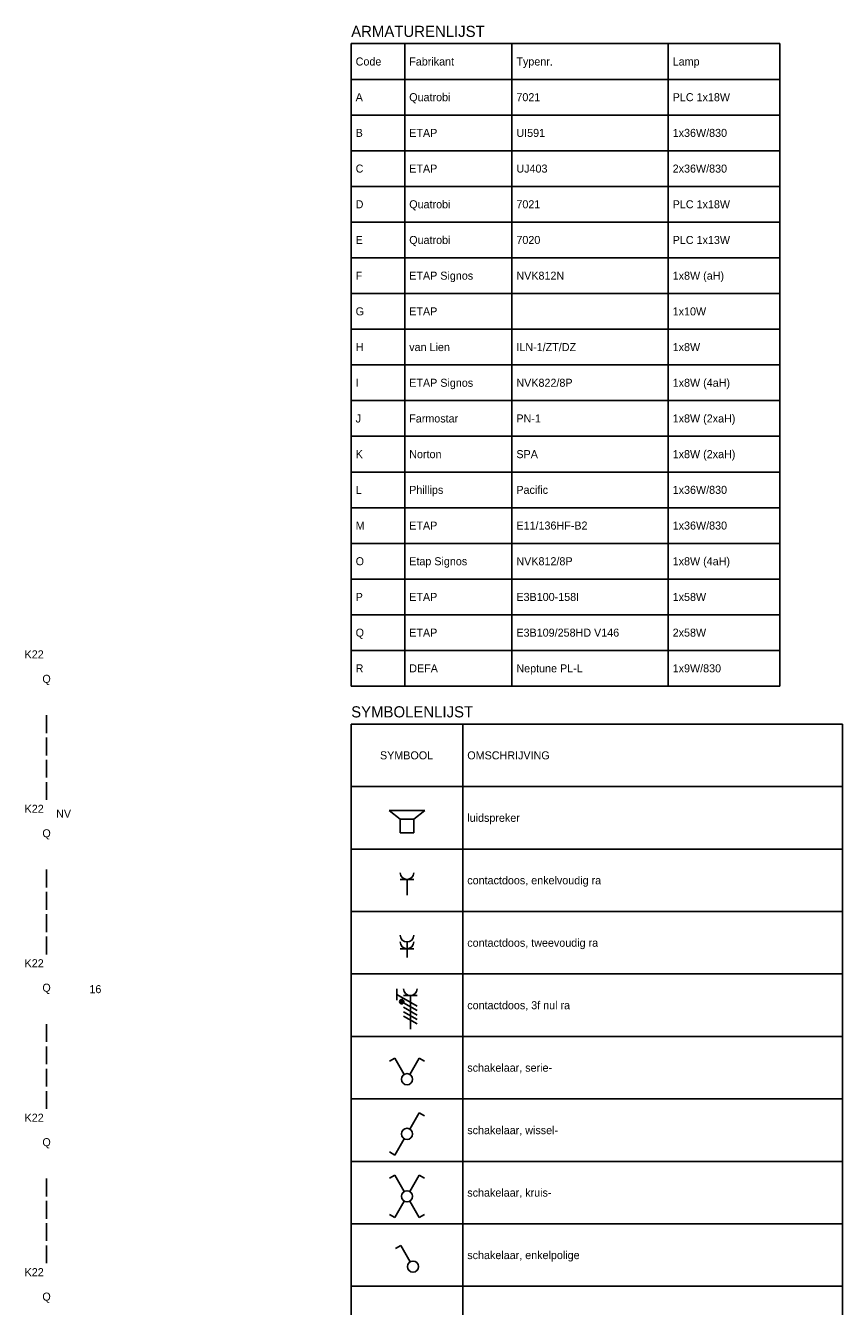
# Model space of a CAD drawing. Header units: millimetres. Extents: x -14827 to 133080, y -40284 to 77583.
# Tile 14 of 14: x 114789 to 133080, y 48880 to 77583. Entities that reach past the tile are written whole.
import ezdxf
from ezdxf.enums import TextEntityAlignment as Align
from ezdxf.xclip import XClip

# ---------------------------------------------------------------- set-up
doc = ezdxf.new("R2010")
doc.units = ezdxf.units.MM
doc.header["$LTSCALE"] = 100
doc.header["$XCLIPFRAME"] = 0
doc.linetypes.add('E_GOOT3', pattern=[5, 4, -1])
for name, color, linetype in [('EL6222--', 130, 'Continuous'), ('EL6311--', 130, 'Continuous'), ('EL6312--', 130, 'Continuous'), ('EL6350--', 130, 'Continuous')]:
    doc.layers.add(name, color=color, linetype=linetype)
doc.styles.add('BURO-018', font='BUROFONT', dxfattribs={"height": 180})
doc.styles.add('BURO-025', font='BUROFONT.shx', dxfattribs={"height": 250})

# ---------------------------------------------------------------- blocks, each defined once
blk = doc.blocks.new('1115B61540')
at = {"color": 0}
for p, q in [((-7.7, 2), (-7.7, -2)), ((7.7, 2), (7.7, -2))]:
    blk.add_line(p, q, dxfattribs=at)
at = {"color": 0, "linetype": 'Continuous'}
blk.add_circle((0, 0), 2.5, dxfattribs=at)
at = {"color": 0}
for points in [[(-2.5, 0.75), (-7.7, 0.75), (-2.5, -0.75), (-7.7, -0.75)], [(2.5, 0.75), (7.7, 0.75), (2.5, -0.75), (7.7, -0.75)]]:
    blk.add_solid(points, dxfattribs=at)
at = {"color": 0, "linetype": 'Continuous', "style": 'BURO-018'}
for tag, p in [('E_GKAST', (0, 8)), ('E_GROEP', (0, 5)), ('E_SGROEP', (4.5, 5)), ('E_ARMCODE', (0, 0)), ('E_SLET', (4.5, -3))]:
    blk.add_attdef(tag, text='', height=1.8, dxfattribs=at).set_placement(p, align=Align.MIDDLE)
blk = doc.blocks.new('111304')
at = {"color": 0, "linetype": 'Continuous'}
for p, q in [((-1.5, 4.5), (1.5, 4.5)), ((0, 1), (0, 4.5))]:
    blk.add_line(p, q, dxfattribs=at)
blk.add_arc((0, 6), 1.5, 180, 0, dxfattribs=at)
at = {"color": 0, "linetype": 'Continuous', "style": 'BURO-018'}
for tag, p in [('E_GKAST', (0, 11.5)), ('E_GROEP', (0, 8.5)), ('E_SGROEP', (4.5, 8.5))]:
    blk.add_attdef(tag, text='', height=1.8, dxfattribs=at).set_placement(p, align=Align.MIDDLE)
at = {"color": 0, "linetype": 'Continuous', "style": 'BURO-018', "flags": 1}
for tag, p in [('E_VERMCODE', (13, 8.5)), ('E_MATCODE', (0, 0))]:
    blk.add_attdef(tag, text='', height=1.8, dxfattribs=at).set_placement(p, align=Align.MIDDLE)
blk = doc.blocks.new('TABEL2REGEL')
at = {"layer": 'EL6311--', "color": 1, "linetype": 'E_GOOT3', "style": 'BURO-018'}
for tag, p in [('KOLOM_1', (100, 0)), ('KOLOM_2', (2600, 0))]:
    blk.add_attdef(tag, p, '', height=180, dxfattribs=at)
blk = doc.blocks.new('TABEL2LS1')
at = {"color": 0, "linetype": 'Continuous'}
for p, q in [((4, 6), (-4, 6)), ((-1.5, 4), (-4, 6)), ((1.5, 4), (4, 6)), ((1.5, 4), (-1.5, 4)), ((-1.5, 4), (-1.5, 1)), ((1.5, 1), (1.5, 4)), ((-1.5, 1), (1.5, 1))]:
    blk.add_line(p, q, dxfattribs=at)
blk = doc.blocks.new('TABEL2LS2')
at = {"color": 0, "linetype": 'Continuous'}
for p, q in [((-1.5, 4.5), (1.5, 4.5)), ((0, 1), (0, 4.5))]:
    blk.add_line(p, q, dxfattribs=at)
blk.add_arc((0, 6), 1.5, 180, 0, dxfattribs=at)
blk = doc.blocks.new('TABEL2LS3')
at = {"color": 0, "linetype": 'Continuous'}
for p, q in [((-1.5, 3), (1.5, 3)), ((0, 1), (0, 4.5))]:
    blk.add_line(p, q, dxfattribs=at)
for centre in [(0, 6), (0, 4.5)]:
    blk.add_arc(centre, 1.5, 180, 0, dxfattribs=at)
blk = doc.blocks.new('TABEL2LS4')
at = {"color": 0, "linetype": 'Continuous'}
for p, q in [((-3, 9.98), (-3, 7.48)), ((-3, 8.73), (1.5, 6.13)), ((-1.5, 8.5), (1.5, 8.5)), ((1.5, 5.13), (-1.5, 6.87)), ((1.5, 4.13), (-1.5, 5.87)), ((0, 1), (0, 8.5)), ((1.5, 3.13), (-1.5, 4.87)), ((1.5, 2.13), (-1.5, 3.87))]:
    blk.add_line(p, q, dxfattribs=at)
at = {"color": 0, "linetype": 'Continuous', "const_width": 0.5}
blk.add_lwpolyline([(-1.68, 7.12, 1), (-2.18, 7.12, 1)], format="xyb", close=True, dxfattribs=at)
at = {"color": 0, "linetype": 'Continuous'}
blk.add_circle((-1.93, 7.12), 0.5, dxfattribs=at)
blk.add_arc((0, 10), 1.5, 180, 0, dxfattribs=at)
blk = doc.blocks.new('TABEL2LS5')
at = {"color": 0, "linetype": 'Continuous'}
for p, q in [((-2.74, 7), (-3.95, 6.3)), ((-0.62, 3.33), (-2.74, 7)), ((0.62, 3.33), (2.74, 7)), ((2.74, 7), (3.95, 6.3))]:
    blk.add_line(p, q, dxfattribs=at)
blk.add_circle((0, 2.25), 1.25, dxfattribs=at)
blk = doc.blocks.new('TABEL2LS6')
at = {"color": 0, "linetype": 'Continuous'}
for p, q in [((0.62, 3.33), (2.74, 7)), ((2.74, 7), (3.95, 6.3)), ((-0.62, 1.17), (-2.74, -2.5)), ((-2.74, -2.5), (-3.95, -1.8))]:
    blk.add_line(p, q, dxfattribs=at)
blk.add_circle((0, 2.25), 1.25, dxfattribs=at)
blk = doc.blocks.new('TABEL2LS7')
at = {"color": 0, "linetype": 'Continuous'}
for p, q in [((-2.74, 7), (-3.95, 6.3)), ((-0.62, 3.33), (-2.74, 7)), ((0.62, 3.33), (2.74, 7)), ((2.74, 7), (3.95, 6.3)), ((-0.62, 1.17), (-2.74, -2.5)), ((0.62, 1.17), (2.74, -2.5)), ((-2.74, -2.5), (-3.95, -1.8)), ((2.74, -2.5), (3.95, -1.8))]:
    blk.add_line(p, q, dxfattribs=at)
blk.add_circle((0, 2.25), 1.25, dxfattribs=at)
blk = doc.blocks.new('TABEL2LS8')
at = {"color": 0, "linetype": 'Continuous'}
for p, q in [((0.62, 3.33), (2.74, 7)), ((2.74, 7), (3.95, 6.3))]:
    blk.add_line(p, q, dxfattribs=at)
blk.add_circle((0, 2.25), 1.25, dxfattribs=at)
blk = doc.blocks.new('TABEL3')
at = {"color": 0, "linetype": 'Continuous'}
for p, q in [((0, 14400), (9600, 14400)), ((0, 14400), (0, 0)), ((1200, 14400), (1200, 0)), ((3600, 14400), (3600, 0)), ((7100, 14400), (7100, 0)), ((9600, 14400), (9600, 0)), ((0, 13600), (9600, 13600)), ((0, 12800), (9600, 12800)), ((0, 12000), (9600, 12000)), ((0, 11200), (9600, 11200)), ((0, 10400), (9600, 10400)), ((0, 9600), (9600, 9600)), ((0, 8800), (9600, 8800)), ((0, 8000), (9600, 8000)), ((0, 7200), (9600, 7200)), ((0, 6400), (9600, 6400)), ((0, 5600), (9600, 5600)), ((0, 4800), (9600, 4800)), ((0, 4000), (9600, 4000)), ((0, 3200), (9600, 3200)), ((0, 2400), (9600, 2400)), ((0, 1600), (9600, 1600)), ((0, 800), (9600, 800)), ((0, 0), (9600, 0))]:
    blk.add_line(p, q, dxfattribs=at)
at = {"layer": 'EL6311--', "color": 7, "linetype": 'E_GOOT3'}
for tag, p, height, style in [('KOPTEKST', (0, 14550), 250, 'BURO-025'), ('KOLOM_1', (100, 13910), 180, 'BURO-018'), ('KOLOM_2', (1300, 13910), 180, 'BURO-018'), ('KOLOM_3', (3700, 13910), 180, 'BURO-018'), ('KOLOM_4', (7200, 13910), 180, 'BURO-018')]:
    blk.add_attdef(tag, p, '', height=height, dxfattribs=dict(at, style=style))
blk = doc.blocks.new('TABEL3REGEL')
at = {"layer": 'EL6311--', "color": 7, "linetype": 'E_GOOT3', "style": 'BURO-018'}
for tag, p in [('KOLOM_1', (100, 0)), ('KOLOM_2', (1300, 0)), ('KOLOM_3', (3700, 0)), ('KOLOM_4', (7200, 0))]:
    blk.add_attdef(tag, p, '', height=180, dxfattribs=at)

msp = doc.modelspace()

# ---------------------------------------------------------------- linework, layer by layer
at = {"layer": 'EL6311--'}
for p, q in [((122080, 61929), (133080, 61929)), ((122080, 61929), (122080, 33929)), ((124580, 61929), (124580, 33929)), ((133080, 61929), (133080, 33929)), ((122080, 60529), (133080, 60529)), ((122080, 59129), (133080, 59129)), ((122080, 57729), (133080, 57729)), ((122080, 56329), (133080, 56329)), ((122080, 54929), (133080, 54929)), ((122080, 53529), (133080, 53529)), ((122080, 52129), (133080, 52129)), ((122080, 50729), (133080, 50729)), ((122080, 49329), (133080, 49329))]:
    msp.add_line(p, q, dxfattribs=at)
at = {"layer": 'EL6312--', "color": 1, "linetype": 'E_GOOT3'}
for p, q in [((115258, 60229), (115258, 62150)), ((115258, 56768), (115258, 58689)), ((115258, 53306), (115258, 55228)), ((115258, 49845), (115258, 51766))]:
    msp.add_line(p, q, dxfattribs=at)

# ---------------------------------------------------------------- block references
at = {"layer": 'EL6222--'}
ref = msp.add_blockref('111304', (117069, 55989), dxfattribs=dict(at, xscale=100, yscale=100, zscale=100, rotation=90))
XClip(ref).set_block_clipping_path([(-529.8545430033, 454.694057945), (-16.776945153, 1140.2177544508)])
ref.add_attrib('E_GROEP', '16', dxfattribs={"layer": '0', "color": 7, "linetype": 'Continuous', "height": 180, "style": 'BURO-018'}).set_placement((116351, 55989), align=Align.MIDDLE)
at = {"layer": 'EL6311--'}
msp.add_blockref('TABEL3', (122080, 62779), dxfattribs=at).add_auto_attribs({'KOPTEKST': 'ARMATURENLIJST', 'KOLOM_1': 'Code', 'KOLOM_2': 'Fabrikant', 'KOLOM_3': 'Typenr.', 'KOLOM_4': 'Lamp'})
at = {"layer": 'EL6311--', "linetype": 'E_GOOT3'}
for name, p, values in [('TABEL3REGEL', (122080, 75889), {'KOLOM_1': 'A                   ', 'KOLOM_2': 'Quatrobi                      ', 'KOLOM_3': '7021                                          ', 'KOLOM_4': 'PLC 1x18W               '}), ('TABEL3REGEL', (122080, 75089), {'KOLOM_1': 'B                   ', 'KOLOM_2': 'ETAP                          ', 'KOLOM_3': 'UI591                                         ', 'KOLOM_4': '1x36W/830               '}), ('TABEL3REGEL', (122080, 74289), {'KOLOM_1': 'C                   ', 'KOLOM_2': 'ETAP                          ', 'KOLOM_3': 'UJ403                                         ', 'KOLOM_4': '2x36W/830               '}), ('TABEL3REGEL', (122080, 73489), {'KOLOM_1': 'D                   ', 'KOLOM_2': 'Quatrobi                      ', 'KOLOM_3': '7021                                          ', 'KOLOM_4': 'PLC 1x18W               '}), ('TABEL3REGEL', (122080, 72689), {'KOLOM_1': 'E                   ', 'KOLOM_2': 'Quatrobi                      ', 'KOLOM_3': '7020                                          ', 'KOLOM_4': 'PLC 1x13W               '}), ('TABEL3REGEL', (122080, 71889), {'KOLOM_1': 'F                   ', 'KOLOM_2': 'ETAP Signos                   ', 'KOLOM_3': 'NVK812N                                       ', 'KOLOM_4': '1x8W (aH)               '}), ('TABEL3REGEL', (122080, 71089), {'KOLOM_1': 'G                   ', 'KOLOM_2': 'ETAP                          ', 'KOLOM_4': '1x10W                   '}), ('TABEL3REGEL', (122080, 70289), {'KOLOM_1': 'H                   ', 'KOLOM_2': 'van Lien                      ', 'KOLOM_3': 'ILN-1/ZT/DZ                                   ', 'KOLOM_4': '1x8W                    '}), ('TABEL3REGEL', (122080, 69489), {'KOLOM_1': 'I                   ', 'KOLOM_2': 'ETAP Signos                   ', 'KOLOM_3': 'NVK822/8P                                     ', 'KOLOM_4': '1x8W (4aH)              '}), ('TABEL3REGEL', (122080, 68689), {'KOLOM_1': 'J                   ', 'KOLOM_2': 'Farmostar                     ', 'KOLOM_3': 'PN-1                                          ', 'KOLOM_4': '1x8W (2xaH)             '}), ('TABEL3REGEL', (122080, 67889), {'KOLOM_1': 'K                   ', 'KOLOM_2': 'Norton                        ', 'KOLOM_3': 'SPA                                           ', 'KOLOM_4': '1x8W (2xaH)             '}), ('TABEL3REGEL', (122080, 67089), {'KOLOM_1': 'L                   ', 'KOLOM_2': 'Phillips                      ', 'KOLOM_3': 'Pacific                                       ', 'KOLOM_4': '1x36W/830               '}), ('TABEL3REGEL', (122080, 66289), {'KOLOM_1': 'M                   ', 'KOLOM_2': 'ETAP                          ', 'KOLOM_3': 'E11/136HF-B2                                  ', 'KOLOM_4': '1x36W/830               '}), ('TABEL3REGEL', (122080, 65489), {'KOLOM_1': 'O                   ', 'KOLOM_2': 'Etap Signos                   ', 'KOLOM_3': 'NVK812/8P                                     ', 'KOLOM_4': '1x8W (4aH)              '}), ('TABEL3REGEL', (122080, 64689), {'KOLOM_1': 'P                   ', 'KOLOM_2': 'ETAP                          ', 'KOLOM_3': 'E3B100-158I                                   ', 'KOLOM_4': '1x58W                   '}), ('TABEL3REGEL', (122080, 63889), {'KOLOM_1': 'Q                   ', 'KOLOM_2': 'ETAP                          ', 'KOLOM_3': 'E3B109/258HD V146                             ', 'KOLOM_4': '2x58W                   '}), ('TABEL3REGEL', (122080, 63089), {'KOLOM_1': 'R                   ', 'KOLOM_2': 'DEFA                          ', 'KOLOM_3': 'Neptune PL-L                                  ', 'KOLOM_4': '1x9W/830                '}), ('TABEL2REGEL', (122080, 59739), {'KOLOM_2': 'luidspreker'}), ('TABEL2REGEL', (122080, 58339), {'KOLOM_2': 'contactdoos, enkelvoudig ra'}), ('TABEL2REGEL', (122080, 56939), {'KOLOM_2': 'contactdoos, tweevoudig ra'}), ('TABEL2REGEL', (122080, 55539), {'KOLOM_2': 'contactdoos, 3f nul ra'}), ('TABEL2REGEL', (122080, 54139), {'KOLOM_2': 'schakelaar, serie-'}), ('TABEL2REGEL', (122080, 52739), {'KOLOM_2': 'schakelaar, wissel-'}), ('TABEL2REGEL', (122080, 51339), {'KOLOM_2': 'schakelaar, kruis-'}), ('TABEL2REGEL', (122080, 49939), {'KOLOM_2': 'schakelaar, enkelpolige'})]:
    msp.add_blockref(name, p, dxfattribs=at).add_auto_attribs(values)
at = {"layer": 'EL6311--', "linetype": 'E_GOOT3', "yscale": 100}
for name, p, xscale, zscale in [('TABEL2LS1', (123330, 59396), -100, 100), ('TABEL2LS2', (123330, 57996), 100, 100), ('TABEL2LS3', (123330, 56596), -100, 100), ('TABEL2LS4', (123405, 54996), 100, 100), ('TABEL2LS5', (123330, 53746), 100, 99.99999999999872), ('TABEL2LS6', (123330, 52521), 100, 100), ('TABEL2LS7', (123330, 51121), 100, 100), ('TABEL2LS8', (123465, 49546), -100, 100)]:
    msp.add_blockref(name, p, dxfattribs=dict(at, xscale=xscale, zscale=zscale))
at = {"layer": 'EL6312--', "linetype": 'E_GOOT3'}
ref = msp.add_blockref('1115B61540', (115258, 62920), dxfattribs=dict(at, xscale=100, yscale=100, zscale=100, rotation=90))
XClip(ref).set_block_clipping_path([(-599.1641590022, 436.5784820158), (-86.0865611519, 1122.1021785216)])
ref.add_attrib('E_ARMCODE', 'Q', dxfattribs={"layer": '0', "color": 7, "linetype": 'Continuous', "height": 180, "style": 'BURO-018'}).set_placement((115258, 62920), align=Align.MIDDLE)
ref.add_attrib('E_GROEP', 'K22', dxfattribs={"layer": '0', "color": 7, "linetype": 'Continuous', "height": 180, "style": 'BURO-018'}).set_placement((114980, 63493), align=Align.MIDDLE)
ref = msp.add_blockref('1115B61540', (115258, 59459), dxfattribs=dict(at, xscale=100, yscale=100, zscale=100, rotation=90))
XClip(ref).set_block_clipping_path([(-564.5508785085, 436.5784820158), (-51.4732806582, 1122.1021785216)])
ref.add_attrib('E_ARMCODE', 'Q', dxfattribs={"layer": '0', "color": 7, "linetype": 'Continuous', "height": 180, "style": 'BURO-018'}).set_placement((115258, 59459), align=Align.MIDDLE)
ref.add_attrib('E_GROEP', 'K22', dxfattribs={"layer": '0', "color": 7, "linetype": 'Continuous', "height": 180, "style": 'BURO-018'}).set_placement((114980, 60032), align=Align.MIDDLE)
ref = msp.add_blockref('1115B61540', (115258, 55998), dxfattribs=dict(at, xscale=100, yscale=100, zscale=100, rotation=90))
XClip(ref).set_block_clipping_path([(-529.9375980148, 436.5784820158), (-16.8600001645, 1122.1021785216)])
ref.add_attrib('E_ARMCODE', 'Q', dxfattribs={"layer": '0', "color": 7, "linetype": 'Continuous', "height": 180, "style": 'BURO-018'}).set_placement((115258, 55998), align=Align.MIDDLE)
ref.add_attrib('E_GROEP', 'K22', dxfattribs={"layer": '0', "color": 7, "linetype": 'Continuous', "height": 180, "style": 'BURO-018'}).set_placement((114980, 56571), align=Align.MIDDLE)
ref = msp.add_blockref('1115B61540', (115258, 52536), dxfattribs=dict(at, xscale=100, yscale=100, zscale=100, rotation=90))
XClip(ref).set_block_clipping_path([(-495.3243175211, 436.5784820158), (17.7532803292, 1122.1021785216)])
ref.add_attrib('E_ARMCODE', 'Q', dxfattribs={"layer": '0', "color": 7, "linetype": 'Continuous', "height": 180, "style": 'BURO-018'}).set_placement((115258, 52536), align=Align.MIDDLE)
ref.add_attrib('E_GROEP', 'K22', dxfattribs={"layer": '0', "color": 7, "linetype": 'Continuous', "height": 180, "style": 'BURO-018'}).set_placement((114980, 53109), align=Align.MIDDLE)
ref = msp.add_blockref('1115B61540', (115258, 49075), dxfattribs=dict(at, xscale=100, yscale=100, zscale=100, rotation=90))
XClip(ref).set_block_clipping_path([(-460.7110370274, 436.5784820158), (52.3665608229, 1122.1021785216)])
ref.add_attrib('E_ARMCODE', 'Q', dxfattribs={"layer": '0', "color": 7, "linetype": 'Continuous', "height": 180, "style": 'BURO-018'}).set_placement((115258, 49075), align=Align.MIDDLE)
ref.add_attrib('E_GROEP', 'K22', dxfattribs={"layer": '0', "color": 7, "linetype": 'Continuous', "height": 180, "style": 'BURO-018'}).set_placement((114980, 49648), align=Align.MIDDLE)

# ---------------------------------------------------------------- texts
at = {"layer": 'EL6311--', "color": 2, "linetype": 'E_GOOT3', "style": 'BURO-025'}
msp.add_attdef('SYMBOLENLIJST', (122080, 62079), '', height=250, dxfattribs=at)
at = {"layer": 'EL6311--', "color": 1, "linetype": 'E_GOOT3', "style": 'BURO-018'}
for tag, p in [('SYMBOOL', (122725, 61139)), ('OMSCHRIJVING', (124680, 61139))]:
    msp.add_attdef(tag, p, '', height=180, dxfattribs=at)
at = {"layer": 'EL6350--', "color": 1, "style": 'BURO-018'}
msp.add_text('NV', height=180, dxfattribs=at).set_placement((115472, 59832))

doc.saveas('drawing.dxf')
